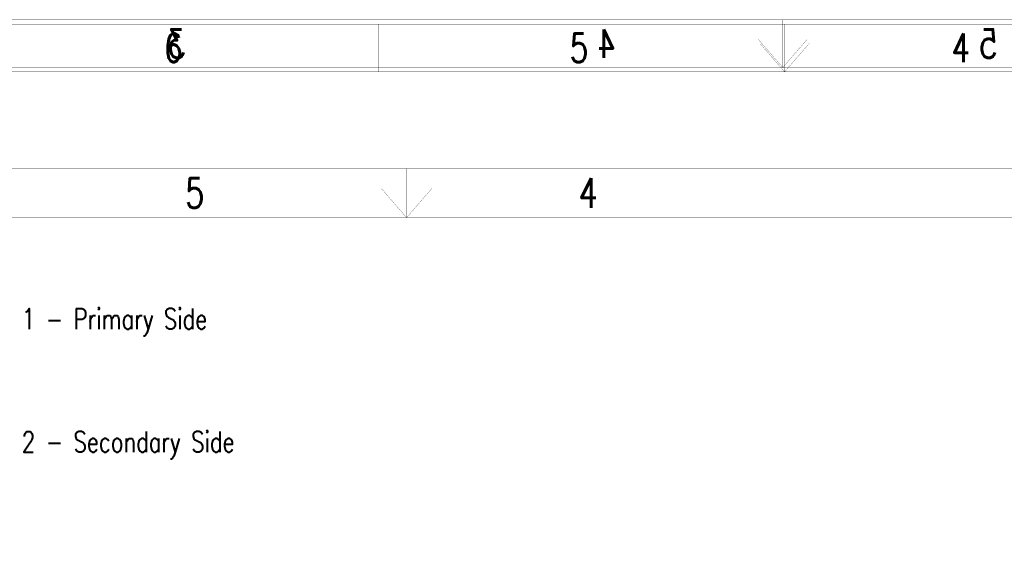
# Model space of a CAD drawing. Extents: x -7 to 11.7, y -5.4 to 6.4.
# Tile 16 of 27: x -0.4 to 4.6, y 3.6 to 6.4. Entities that reach past the tile are written whole.
import ezdxf
from ezdxf.enums import TextEntityAlignment as Align

# ---------------------------------------------------------------- set-up
doc = ezdxf.new("R2010")
doc.units = 0
for name, color, linetype in [('2D_LINE_121', 146, 'CONTINUOUS'), ('2D_LINE_129', 2, 'CONTINUOUS'), ('2D_LINE_130', 106, 'CONTINUOUS'), ('TEXT_121', 146, 'CONTINUOUS'), ('TEXT_122', 4, 'CONTINUOUS'), ('TEXT_129', 2, 'CONTINUOUS'), ('TEXT_130', 106, 'CONTINUOUS')]:
    doc.layers.add(name, color=color, linetype=linetype)
doc.styles.add('W0$00075', font='simplex', dxfattribs={"width": 0.75})
doc.styles.add('W0$001', font='simplex', dxfattribs={"width": 0.75})

# ---------------------------------------------------------------- blocks, each defined once
blk = doc.blocks.new('DRAWING_52')
at = {"layer": '2D_LINE_121', "const_width": 0.001}
blk.add_lwpolyline([(0, 0), (16.5, 0), (16.5, 10.5), (0, 10.5)], close=True, dxfattribs=at)
blk = doc.blocks.new('DRAWING_53')
at = {"layer": '2D_LINE_121', "const_width": 0.001}
blk.add_lwpolyline([(0, 0), (17, 0), (17, 11), (0, 11)], close=True, dxfattribs=at)
blk = doc.blocks.new('SMOOTH_0$001')
at = {"const_width": 0.0005}
blk.add_lwpolyline([(-0.00025, 0, 1), (0.00025, 0, 1)], format="xyb", close=True, dxfattribs=at)
blk = doc.blocks.new('DRAWING_118')
at = {"layer": '2D_LINE_121', "const_width": 0.001}
blk.add_lwpolyline([(0, 0), (0.1294, 0.149)], dxfattribs=at)
at = {"layer": '2D_LINE_121'}
for p in [(0.1294, 0.149), (0, 0)]:
    blk.add_blockref('SMOOTH_0$001', p, dxfattribs=at)
blk = doc.blocks.new('DRAWING_119')
at = {"layer": '2D_LINE_121', "const_width": 0.001}
blk.add_lwpolyline([(0, 0), (-0.1288, 0.149)], dxfattribs=at)
at = {"layer": '2D_LINE_121'}
for p in [(-0.1288, 0.149), (0, 0)]:
    blk.add_blockref('SMOOTH_0$001', p, dxfattribs=at)
blk = doc.blocks.new('DRAWING_120')
at = {"layer": '2D_LINE_121', "const_width": 0.001}
blk.add_lwpolyline([(0, 0), (0, 0.25)], dxfattribs=at)
at = {"layer": '2D_LINE_121'}
for p in [(0, 0.25), (0, 0)]:
    blk.add_blockref('SMOOTH_0$001', p, dxfattribs=at)
blk = doc.blocks.new('DRAWING_121')
at = {"layer": '2D_LINE_121', "const_width": 0.001}
blk.add_lwpolyline([(0, 0), (0, 0.25)], dxfattribs=at)
at = {"layer": '2D_LINE_121'}
for p in [(0, 0.25), (0, 0)]:
    blk.add_blockref('SMOOTH_0$001', p, dxfattribs=at)
blk = doc.blocks.new('DRAWING_155')
at = {"layer": 'TEXT_122', "style": 'W0$001', "width": 0.75}
for s, p in [('Layer 1 - Primary Side', (0.05, 0.725)), ('Layer 2 - Secondary Side', (0.05, 0.1))]:
    blk.add_text(s, height=0.105, dxfattribs=at).set_placement(p, align=Align.MIDDLE_LEFT)
blk = doc.blocks.new('DRAWING_159')
at = {"layer": '2D_LINE_130', "const_width": 0.001}
for points in [[(15.9061, -0.4699), (-0.5924, -0.4699), (-0.5924, 10.2056), (15.9061, 10.2056)], [(15.6787, -0.2272), (-0.3346, -0.2272), (-0.3346, 9.963), (15.6787, 9.963)]]:
    blk.add_lwpolyline(points, close=True, dxfattribs=at)
for points in [[(5.5946, 9.963), (5.5946, 10.2056)], [(7.6569, 9.963), (7.6569, 10.2056)], [(7.6569, 9.9628), (7.5313, 10.1074)], [(7.6569, 9.9628), (7.7819, 10.1074)]]:
    blk.add_lwpolyline(points, dxfattribs=at)
at = {"layer": '2D_LINE_130'}
for p in [(5.5946, 10.2056), (7.6569, 10.2056), (7.5313, 10.1074), (7.7819, 10.1074), (5.5946, 9.963), (7.6569, 9.963), (7.6569, 9.9628), (7.6569, 9.9628)]:
    blk.add_blockref('SMOOTH_0$001', p, dxfattribs=at)
at = {"layer": 'TEXT_130', "style": 'W0$00075', "text_generation_flag": 2, "width": 0.75}
for s, p in [('3', (4.6241, 10.0115)), ('4', (6.8077, 10.0115)), ('5', (8.7487, 10.0115))]:
    blk.add_text(s, height=0.1456, rotation=0, dxfattribs=at).set_placement(p)
blk = doc.blocks.new('DRAWING_164')
at = {"layer": '2D_LINE_129', "const_width": 0.001}
blk.add_lwpolyline([(0, 0), (16.4985, 0), (16.4985, 10.6755), (0, 10.6755)], close=True, dxfattribs=at)
blk = doc.blocks.new('DRAWING_187')
at = {"layer": '2D_LINE_129', "const_width": 0.001}
blk.add_lwpolyline([(0, 0), (16.0133, 0), (16.0133, 10.1903), (0, 10.1903)], close=True, dxfattribs=at)
blk = doc.blocks.new('DRAWING_188')
at = {"layer": '2D_LINE_129', "const_width": 0.001}
blk.add_lwpolyline([(0, 0), (-0.125, 0.1446)], dxfattribs=at)
at = {"layer": '2D_LINE_129'}
for p in [(-0.125, 0.1446), (0, 0)]:
    blk.add_blockref('SMOOTH_0$001', p, dxfattribs=at)
blk = doc.blocks.new('DRAWING_189')
at = {"layer": '2D_LINE_129', "const_width": 0.001}
blk.add_lwpolyline([(0, 0), (0, 0.2426)], dxfattribs=at)
at = {"layer": '2D_LINE_129'}
for p in [(0, 0.2426), (0, 0)]:
    blk.add_blockref('SMOOTH_0$001', p, dxfattribs=at)
blk = doc.blocks.new('DRAWING_190')
at = {"layer": '2D_LINE_129', "const_width": 0.001}
blk.add_lwpolyline([(0, 0), (0.1256, 0.1446)], dxfattribs=at)
at = {"layer": '2D_LINE_129'}
for p in [(0.1256, 0.1446), (0, 0)]:
    blk.add_blockref('SMOOTH_0$001', p, dxfattribs=at)
blk = doc.blocks.new('DRAWING_191')
at = {"layer": '2D_LINE_129', "const_width": 0.001}
blk.add_lwpolyline([(0, 0), (0, 0.2426)], dxfattribs=at)
at = {"layer": '2D_LINE_129'}
for p in [(0, 0.2426), (0, 0)]:
    blk.add_blockref('SMOOTH_0$001', p, dxfattribs=at)

msp = doc.modelspace()

# ---------------------------------------------------------------- block references
for name, p in [('DRAWING_159', (-4.22, -3.805)), ('DRAWING_164', (-4.8031, -4.2969)), ('DRAWING_191', (1.3838, 6.136)), ('DRAWING_189', (3.4462, 6.136)), ('DRAWING_188', (3.4461, 6.1358)), ('DRAWING_190', (3.4461, 6.1358)), ('DRAWING_187', (-4.5757, -4.0542)), ('DRAWING_53', (-6.9754, -5.355)), ('DRAWING_120', (1.5246, 5.395)), ('DRAWING_121', (3.6496, 5.395)), ('DRAWING_119', (1.5246, 5.3948)), ('DRAWING_118', (1.5246, 5.3948)), ('DRAWING_52', (-6.741, -5.105)), ('DRAWING_155', (-0.815, 4.155))]:
    msp.add_blockref(name, p)

# ---------------------------------------------------------------- texts
at = {"layer": 'TEXT_121', "style": 'W0$001', "width": 0.75}
for s, p in [('5', (0.3996, 5.445)), ('4', (2.3996, 5.445))]:
    msp.add_text(s, height=0.15, dxfattribs=at).set_placement(p)
at = {"layer": 'TEXT_129', "style": 'W0$00075', "width": 0.75}
for s, p in [('6', (0.292, 6.1845)), ('5', (2.3543, 6.1845)), ('4', (4.2953, 6.1845))]:
    msp.add_text(s, height=0.1456, dxfattribs=at).set_placement(p)

doc.saveas('drawing.dxf')
